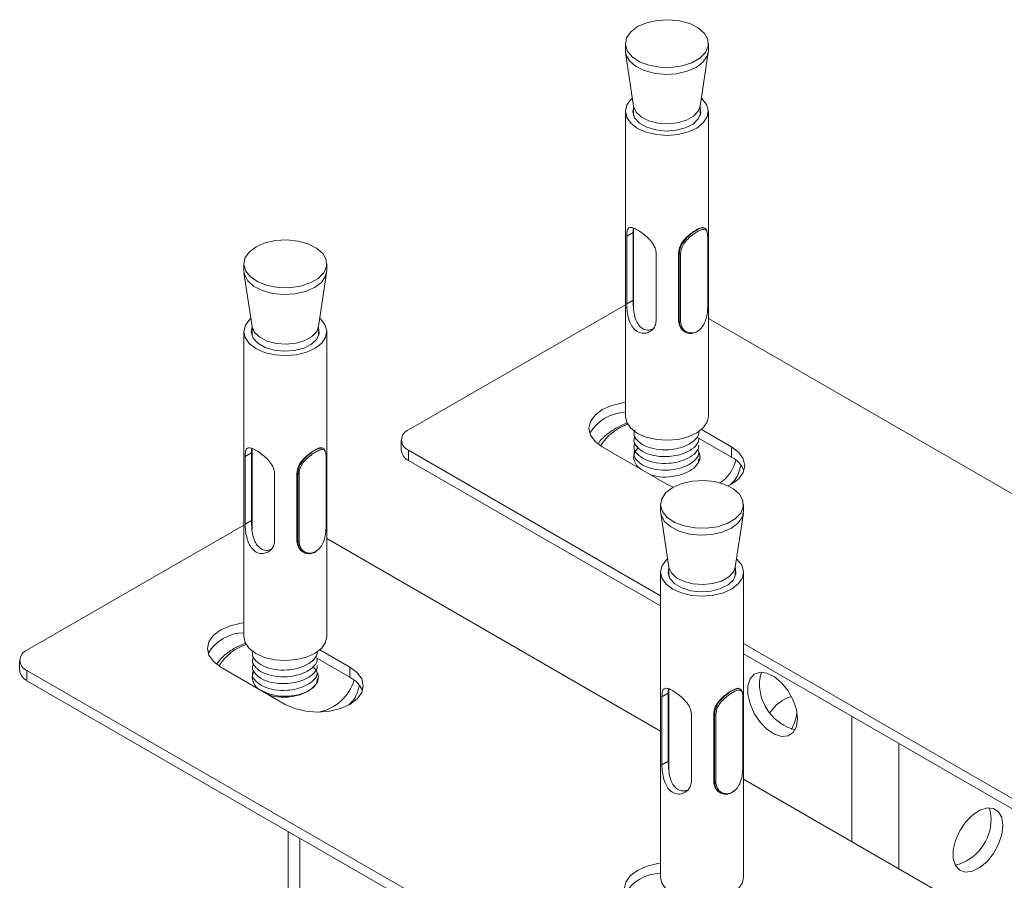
# Model space of a CAD drawing. Header units: millimetres. Extents: x 331 to 1422, y -285 to 997.
# Tile 5 of 11: x 610 to 729, y 213 to 317. Entities that reach past the tile are written whole.
import ezdxf

# ---------------------------------------------------------------- set-up
doc = ezdxf.new("R2010")
doc.units = ezdxf.units.MM

msp = doc.modelspace()

# ---------------------------------------------------------------- linework, layer by layer
at = {"color": 7, "linetype": 'Continuous', "lineweight": 15}
for p, q in [((683.24, 313.85), (683.24, 313.03)), ((693.24, 313.03), (693.24, 313.85)), ((683.26, 312.78), (684.24, 306.3)), ((692.24, 306.3), (693.22, 312.78)), ((692.46, 307.22), (692.37, 307.17)), ((684.24, 306.28), (684.24, 305.16)), ((692.24, 305.16), (692.24, 306.28)), ((683.24, 305.68), (683.24, 268.94)), ((693.24, 268.94), (693.24, 305.68)), ((683.41, 290.64), (684.17, 291.08)), ((683.41, 282.48), (683.41, 290.64)), ((684.17, 282.92), (684.17, 291.08)), ((684.24, 291.61), (684.24, 281.85)), ((692.82, 291.6), (692.76, 291.64)), ((693.17, 282.3), (693.17, 290.46)), ((686.94, 288.6), (686.94, 280.44)), ((689.65, 288.62), (689.64, 280.46)), ((689.65, 288.62), (689.74, 288.57)), ((689.74, 280.4), (689.74, 288.57)), ((637.28, 287.31), (637.28, 286.5)), ((647.28, 286.5), (647.28, 287.31)), ((637.29, 286.25), (638.27, 279.76)), ((646.28, 279.76), (647.26, 286.25)), ((683.24, 282.38), (657.12, 267.3)), ((683.41, 282.48), (684.17, 282.92)), ((646.5, 280.69), (646.41, 280.64)), ((689.64, 280.46), (689.74, 280.4)), ((733.44, 257.53), (693.24, 280.74)), ((637.28, 279.15), (637.28, 242.4)), ((638.28, 279.75), (638.28, 278.63)), ((646.28, 278.63), (646.28, 279.75)), ((647.28, 242.4), (647.28, 279.15)), ((690.37, 279.14), (690.43, 279.1)), ((696.02, 265.26), (692.41, 267.34)), ((656.25, 266.08), (656.25, 264.85)), ((696.02, 264.04), (691.84, 266.45)), ((637.45, 264.11), (638.21, 264.55)), ((638.21, 256.39), (638.21, 264.55)), ((638.28, 265.08), (638.28, 255.31)), ((646.86, 265.07), (646.8, 265.1)), ((657.12, 264.85), (687.48, 247.33)), ((657.12, 264.85), (657.12, 263.63)), ((680.46, 265.26), (688.24, 260.77)), ((684.24, 264.02), (684.37, 264.61)), ((684.37, 264.61), (684.75, 265.14)), ((696.02, 264.04), (696.02, 265.26)), ((637.45, 255.94), (637.45, 264.11)), ((647.21, 255.77), (647.21, 263.92)), ((657.12, 263.63), (687.48, 246.1)), ((640.98, 262.07), (640.98, 253.9)), ((643.68, 262.09), (643.68, 253.92)), ((643.68, 262.09), (643.78, 262.03)), ((643.78, 253.87), (643.78, 262.03)), ((688.24, 260.77), (689, 260.4)), ((687.48, 258.33), (687.48, 257.51)), ((697.48, 257.51), (697.48, 258.33)), ((637.45, 255.94), (638.21, 256.39)), ((687.5, 257.26), (688.48, 250.78)), ((696.48, 250.78), (697.46, 257.26)), ((637.28, 255.84), (611.16, 240.77)), ((643.68, 253.92), (643.78, 253.87)), ((687.48, 231), (647.28, 254.21)), ((644.41, 252.6), (644.47, 252.57)), ((696.71, 251.71), (696.61, 251.65)), ((688.48, 250.76), (688.48, 249.64)), ((696.48, 249.64), (696.48, 250.76)), ((687.48, 250.16), (687.48, 213.42)), ((697.48, 213.42), (697.48, 250.16)), ((650.05, 238.73), (646.45, 240.81)), ((697.48, 241.56), (737.74, 218.32)), ((650.05, 237.5), (645.87, 239.92)), ((697.48, 240.33), (737.74, 217.09)), ((610.28, 239.54), (610.28, 238.32)), ((634.5, 238.73), (642.28, 234.24)), ((650.05, 237.5), (650.05, 238.73)), ((611.16, 238.32), (691.77, 191.78)), ((611.16, 238.32), (611.16, 237.09)), ((611.16, 237.09), (691.77, 190.56)), ((688.48, 236.1), (688.48, 226.33)), ((697.07, 236.09), (697, 236.12)), ((687.65, 235.13), (688.41, 235.57)), ((687.65, 226.96), (687.65, 235.13)), ((688.41, 227.4), (688.41, 235.57)), ((697.42, 226.79), (697.42, 234.94)), ((691.19, 233.09), (691.19, 224.92)), ((693.89, 233.11), (693.89, 224.94)), ((693.89, 233.11), (693.98, 233.05)), ((693.98, 224.88), (693.98, 233.05)), ((687.65, 226.96), (688.41, 227.4)), ((693.89, 224.94), (693.98, 224.88)), ((723.59, 210.15), (697.48, 225.23)), ((694.61, 223.62), (694.68, 223.58)), ((642.63, 218.93), (642.63, -2.27)), ((644.04, 218.11), (644.04, -3.09))]:
    msp.add_line(p, q, dxfattribs=at)
at = {"color": 8, "linetype": 'Continuous', "lineweight": 15}
for p, q in [((710.51, 232.81), (710.51, 217.71)), ((716.17, 229.54), (716.17, 214.44))]:
    msp.add_line(p, q, dxfattribs=at)
at = {"color": 7, "linetype": 'Continuous', "lineweight": 15, "flags": 128}
for points in [[(684.94, 311.67), (686.08, 311.24), (687.38, 311), (688.74, 310.97), (690.06, 311.16), (691.25, 311.54), (692.22, 312.1), (692.89, 312.78), (693.21, 313.54), (693.17, 314.33), (692.76, 315.08), (692.01, 315.74), (690.99, 316.26), (689.76, 316.59), (688.42, 316.73), (687.06, 316.65), (685.8, 316.36), (684.71, 315.89), (683.88, 315.26), (683.38, 314.53), (683.24, 313.75), (683.47, 312.98), (684.05, 312.27), (684.94, 311.67)], [(693.24, 313.03), (693.09, 312.34), (692.59, 311.61), (691.77, 310.98), (690.68, 310.51), (689.41, 310.22), (688.06, 310.14), (686.72, 310.28), (685.49, 310.62), (684.46, 311.14), (683.72, 311.79), (683.31, 312.54), (683.24, 313.03)], [(692.46, 307.22), (693.02, 306.53), (693.23, 305.77), (693.1, 305.01), (692.63, 304.3), (691.85, 303.68), (690.82, 303.21), (689.6, 302.9), (688.29, 302.79), (686.98, 302.89), (685.75, 303.18), (684.7, 303.64), (683.9, 304.25), (683.4, 304.95), (683.24, 305.71), (683.43, 306.47), (683.95, 307.17), (684.09, 307.29)], [(692.24, 306.2), (692.25, 306.18), (692.32, 305.47), (692.03, 304.77), (691.39, 304.16), (690.46, 303.69), (689.34, 303.4), (688.11, 303.31), (686.9, 303.44), (685.81, 303.77), (684.94, 304.28), (684.36, 304.91), (684.14, 305.61), (684.25, 306.22)], [(692.24, 306.3), (692.02, 305.71), (691.45, 305.1), (690.6, 304.62), (689.53, 304.3), (688.35, 304.18), (687.17, 304.26), (686.07, 304.54), (685.17, 305), (684.54, 305.59), (684.24, 306.26), (684.24, 306.3)], [(638.98, 285.14), (640.12, 284.71), (641.42, 284.47), (642.78, 284.44), (644.1, 284.62), (645.29, 285.01), (646.25, 285.56), (646.92, 286.25), (647.25, 287.01), (647.2, 287.8), (646.8, 288.55), (646.05, 289.2), (645.03, 289.72), (643.8, 290.06), (642.46, 290.2), (641.1, 290.12), (639.83, 289.83), (638.75, 289.36), (637.92, 288.73), (637.42, 288), (637.28, 287.22), (637.51, 286.44), (638.09, 285.73), (638.98, 285.14)], [(693.17, 282.28), (693.17, 282.52), (693.17, 283.5), (693.17, 287.42), (693.17, 290.43)], [(689.89, 288.53), (689.89, 288.29), (689.89, 287.31), (689.89, 283.39), (689.89, 280.39)], [(647.28, 286.5), (647.13, 285.81), (646.63, 285.08), (645.8, 284.45), (644.72, 283.98), (643.45, 283.69), (642.1, 283.61), (640.75, 283.75), (639.53, 284.09), (638.5, 284.6), (637.76, 285.26), (637.35, 286.01), (637.28, 286.5)], [(646.5, 280.69), (647.06, 279.99), (647.27, 279.24), (647.14, 278.48), (646.67, 277.77), (645.89, 277.15), (644.85, 276.67), (643.64, 276.37), (642.33, 276.26), (641.02, 276.35), (639.79, 276.64), (638.74, 277.11), (637.94, 277.71), (637.44, 278.42), (637.28, 279.18), (637.47, 279.93), (637.99, 280.64), (638.12, 280.75)], [(646.28, 279.67), (646.28, 279.64), (646.36, 278.93), (646.06, 278.24), (645.43, 277.63), (644.5, 277.16), (643.38, 276.87), (642.15, 276.78), (640.94, 276.91), (639.85, 277.24), (638.97, 277.74), (638.4, 278.37), (638.18, 279.08), (638.28, 279.67)], [(646.28, 279.76), (646.06, 279.18), (645.49, 278.57), (644.63, 278.09), (643.57, 277.77), (642.39, 277.64), (641.2, 277.73), (640.11, 278.01), (639.21, 278.47), (638.58, 279.05), (638.28, 279.72), (638.27, 279.76)], [(683.24, 270.62), (682.92, 270.57), (681.6, 270.26), (680.46, 269.75), (679.59, 269.09), (679.04, 268.33), (678.85, 267.51), (679.04, 266.68), (679.59, 265.92), (680.46, 265.26)], [(693.24, 268.94), (693.1, 268.27), (692.63, 267.56), (691.85, 266.94), (690.82, 266.46), (689.6, 266.16), (688.29, 266.05), (686.98, 266.14), (685.75, 266.43), (684.7, 266.89), (683.9, 267.5), (683.4, 268.21), (683.24, 268.94)], [(691.94, 264.89), (692.17, 264.45), (692.24, 264.02)], [(695.63, 260.57), (696.02, 260.77), (696.89, 261.43), (697.44, 262.19), (697.63, 263.02), (697.44, 263.84), (696.89, 264.6), (696.02, 265.26)], [(647.2, 255.75), (647.2, 255.99), (647.2, 256.97), (647.2, 260.89), (647.2, 263.89)], [(692.1, 263.44), (691.62, 262.81), (691.56, 262.75)], [(643.93, 262), (643.93, 261.76), (643.93, 260.78), (643.93, 256.86), (643.93, 253.85)], [(689.19, 256.16), (690.32, 255.73), (691.62, 255.49), (692.98, 255.46), (694.31, 255.64), (695.49, 256.03), (696.46, 256.58), (697.13, 257.27), (697.45, 258.03), (697.41, 258.81), (697, 259.56), (696.26, 260.22), (695.23, 260.74), (694, 261.08), (692.66, 261.21), (691.31, 261.14), (690.04, 260.85), (688.95, 260.37), (688.13, 259.75), (687.62, 259.02), (687.48, 258.24), (687.71, 257.46), (688.29, 256.75), (689.19, 256.16)], [(697.48, 257.51), (697.34, 256.82), (696.83, 256.09), (696.01, 255.47), (694.92, 254.99), (693.65, 254.71), (692.3, 254.63), (690.96, 254.76), (689.73, 255.1), (688.71, 255.62), (687.96, 256.28), (687.55, 257.03), (687.48, 257.51)], [(696.71, 251.71), (697.26, 251.01), (697.48, 250.26), (697.35, 249.5), (696.87, 248.79), (696.09, 248.17), (695.06, 247.69), (693.84, 247.39), (692.53, 247.28), (691.22, 247.37), (690, 247.66), (688.94, 248.12), (688.14, 248.73), (687.64, 249.44), (687.48, 250.2), (687.67, 250.95), (688.2, 251.65), (688.33, 251.77)], [(696.48, 250.68), (696.49, 250.66), (696.56, 249.95), (696.27, 249.26), (695.63, 248.65), (694.71, 248.18), (693.58, 247.88), (692.36, 247.8), (691.14, 247.93), (690.05, 248.26), (689.18, 248.76), (688.6, 249.39), (688.38, 250.09), (688.48, 250.68)], [(696.48, 250.78), (696.26, 250.2), (695.69, 249.59), (694.84, 249.1), (693.78, 248.79), (692.6, 248.66), (691.41, 248.75), (690.31, 249.03), (689.41, 249.48), (688.78, 250.07), (688.48, 250.74), (688.48, 250.78)], [(637.28, 244.08), (636.96, 244.04), (635.64, 243.72), (634.5, 243.22), (633.62, 242.56), (633.07, 241.79), (632.89, 240.97), (633.07, 240.15), (633.62, 239.39), (634.5, 238.73)], [(647.28, 242.4), (647.14, 241.74), (646.67, 241.02), (645.89, 240.41), (644.85, 239.93), (643.64, 239.63), (642.33, 239.52), (641.02, 239.61), (639.79, 239.9), (638.74, 240.36), (637.94, 240.97), (637.44, 241.68), (637.28, 242.4)], [(645.6, 238.79), (646.05, 238.27), (646.27, 237.59), (646.14, 236.91), (645.66, 236.27), (644.88, 235.75), (643.88, 235.39), (642.72, 235.21), (641.53, 235.23), (640.41, 235.46), (639.48, 235.85)], [(642.28, 234.24), (643.41, 233.73), (644.74, 233.42), (646.16, 233.31), (647.59, 233.42), (648.91, 233.73), (650.05, 234.24), (650.93, 234.9), (651.48, 235.66), (651.66, 236.48), (651.48, 237.3), (650.93, 238.07), (650.05, 238.73)], [(638.28, 237.48), (638.41, 238.08), (638.48, 238.22)], [(646.16, 238.03), (646.21, 237.91), (646.28, 237.48)], [(703.97, 232.5), (703.84, 231.56), (703.45, 230.85), (702.84, 230.44), (702.06, 230.37), (701.19, 230.65), (700.3, 231.24), (699.46, 232.1), (698.76, 233.15), (698.26, 234.29), (697.99, 235.43), (697.99, 236.47), (698.26, 237.3), (698.76, 237.87), (699.46, 238.11), (700.3, 238.01), (701.19, 237.57), (702.06, 236.83), (702.84, 235.87), (703.45, 234.76), (703.84, 233.6), (703.97, 232.5)], [(699.37, 236.79), (699.51, 237.73), (699.67, 238.12)], [(697.41, 226.76), (697.41, 227.01), (697.41, 227.99), (697.41, 231.91), (697.41, 234.91)], [(694.14, 233.02), (694.14, 232.77), (694.14, 231.79), (694.14, 227.87), (694.14, 224.87)], [(728.72, 219.64), (728.59, 220.59), (728.2, 221.29), (727.59, 221.7), (726.81, 221.77), (725.94, 221.5), (725.05, 220.9), (724.21, 220.04), (723.51, 218.99), (723.01, 217.85), (722.74, 216.71), (722.74, 215.67), (723.01, 214.84), (723.51, 214.27), (724.21, 214.03), (725.05, 214.14), (725.94, 214.57), (726.81, 215.31), (727.59, 216.27), (728.2, 217.38), (728.59, 218.54), (728.72, 219.64)], [(727.31, 220.46), (727.17, 221.4), (727.01, 221.78)], [(687.48, 215.1), (687.17, 215.06), (685.84, 214.74), (684.7, 214.24), (683.83, 213.58), (683.28, 212.81), (683.09, 211.99), (683.28, 211.17), (683.83, 210.4), (684.7, 209.75)], [(697.48, 213.42), (697.35, 212.75), (696.87, 212.04), (696.09, 211.42), (695.06, 210.95), (693.84, 210.64), (692.53, 210.53), (691.22, 210.63), (690, 210.91), (688.94, 211.38), (688.14, 211.99), (687.64, 212.69), (687.48, 213.42)]]:
    msp.add_lwpolyline(points, dxfattribs=at)
at = {"color": 7, "linetype": 'Continuous', "lineweight": 15}
for centre, radius, start, end in [((683.26, 264.43), 4.96, 90.2385, 150.218), ((657.59, 266.08), 1.31, 110.7833, 249.2166), ((657.75, 265), 1.51, 185.6951, 245.6251), ((690.77, 264.04), 1.46, 335.7142, 36.8737), ((686.18, 264.2), 1.95, 184.7512, 245.7189), ((694.69, 261.3), 3.04, 21.2526, 64.1856), ((637.3, 237.9), 4.96, 90.2386, 150.2179), ((611.63, 239.54), 1.31, 110.7834, 249.2166), ((611.79, 238.47), 1.51, 185.6947, 245.6254), ((640.22, 237.66), 1.95, 184.7511, 245.7189), ((648.73, 234.77), 3.04, 21.2529, 64.1853), ((705.17, 236.77), 5.79, 179.8372, 255.0861), ((704.6, 230.73), 4.67, 107.0174, 147.9024), ((697.5, 234.29), 6.5, 331.9113, 350.4576), ((721.51, 220.44), 5.79, 284.9139, 0.1628), ((687.5, 208.91), 4.96, 90.2388, 150.2178)]:
    msp.add_arc(centre, radius, start, end, dxfattribs=at)
at = {"color": 8, "linetype": 'Continuous', "lineweight": 15}
for centre, radius, start, end in [((685.54, 262.1), 6.23, 109.0022, 148.1384), ((692.34, 264.59), 4.3, 301.8566, 347.7557), ((639.58, 235.57), 6.23, 109.0022, 148.1384), ((645.21, 238.82), 5.63, 281.7704, 342.6856)]:
    msp.add_arc(centre, radius, start, end, dxfattribs=at)
at = {"color": 7, "linetype": 'Continuous', "lineweight": 15}
for points, knots in [([(683.41, 290.64), (683.41, 290.84), (683.43, 291.23), (683.55, 291.58), (683.8, 291.73), (684.22, 291.65), (684.78, 291.36), (685.39, 290.94), (686, 290.42), (686.55, 289.8), (686.89, 289.16), (686.93, 288.76), (686.94, 288.6)], [0, 0, 0, 0, 0.097908, 0.195491, 0.301139, 0.413783, 0.518333, 0.613847, 0.710752, 0.816857, 0.929559, 1, 1, 1, 1]), ([(684.17, 291.08), (684.17, 291.29), (684.17, 291.5), (684.19, 291.62), (684.2, 291.62)], [0, 0, 0, 0, 0.9558426, 1, 1, 1, 1]), ([(692.76, 291.63), (692.71, 291.66), (692.61, 291.7), (692.39, 291.67), (692.1, 291.57), (691.77, 291.4), (691.41, 291.17), (691.03, 290.89), (690.66, 290.56), (690.32, 290.21), (690.03, 289.83), (689.73, 289.3), (689.68, 288.89), (689.65, 288.62)], [0, 0, 0, 0, 0.074865, 0.15945, 0.243702, 0.327989, 0.412502, 0.496482, 0.580937, 0.66524, 0.749444, 0.833881, 1, 1, 1, 1]), ([(689.74, 288.57), (689.78, 288.88), (689.86, 289.43), (690.37, 290.18), (690.94, 290.77), (691.56, 291.23), (692.12, 291.55), (692.56, 291.69), (692.87, 291.61), (693.03, 291.44), (693.05, 291.22), (693.06, 291.19)], [0, 0, 0, 0, 0.164306, 0.28409, 0.403886, 0.521967, 0.634499, 0.746615, 0.858878, 0.978979, 1, 1, 1, 1]), ([(693.17, 290.43), (693.16, 290.51), (693.15, 290.78), (693.1, 291.2), (692.93, 291.45), (692.63, 291.5), (692.21, 291.36), (691.68, 291.06), (691.08, 290.62), (690.51, 290.06), (690.01, 289.36), (689.94, 288.84), (689.89, 288.53)], [0, 0, 0, 0, 0.0469043, 0.1439149, 0.2476009, 0.3457369, 0.4443647, 0.5438466, 0.6478166, 0.7524607, 0.8562093, 1, 1, 1, 1]), ([(693.17, 290.43), (693.17, 290.43), (693.17, 290.43), (693.17, 290.44), (693.17, 290.45), (693.17, 290.46)], [0, 0, 0, 0, 0.148938, 0.306382, 1, 1, 1, 1]), ([(689.74, 288.57), (689.75, 288.56), (689.77, 288.55), (689.81, 288.54), (689.85, 288.53), (689.88, 288.53), (689.89, 288.53)], [0, 0, 0, 0, 0.2495256, 0.499319, 0.7085893, 1, 1, 1, 1]), ([(686.94, 280.44), (686.92, 280.23), (686.86, 279.81), (686.46, 279.31), (685.9, 278.97), (685.23, 278.9), (684.6, 279.15), (684.11, 279.64), (683.75, 280.31), (683.52, 281.12), (683.42, 281.9), (683.41, 282.32), (683.41, 282.48)], [0, 0, 0, 0, 0.097908, 0.19549, 0.301139, 0.413782, 0.518333, 0.613847, 0.710752, 0.816856, 0.929559, 1, 1, 1, 1]), ([(686.5, 279.42), (686.31, 279.37), (685.89, 279.26), (685.28, 279.49), (684.8, 279.95), (684.47, 280.58), (684.27, 281.38), (684.18, 282.23), (684.17, 282.71), (684.17, 282.92)], [0, 0, 0, 0, 0.136091, 0.287922, 0.420427, 0.553659, 0.703194, 0.870646, 1, 1, 1, 1]), ([(689.89, 280.39), (689.91, 280.29), (689.95, 280.01), (690.08, 279.54), (690.51, 279.15), (691.04, 278.96), (691.62, 279.01), (692.16, 279.31), (692.61, 279.84), (692.92, 280.53), (693.13, 281.41), (693.15, 281.96), (693.17, 282.28)], [0, 0, 0, 0, 0.046908, 0.1439192, 0.247604, 0.3457394, 0.4443671, 0.5438496, 0.6478207, 0.7524646, 0.8562133, 1, 1, 1, 1]), ([(689.64, 280.46), (689.68, 280.19), (689.74, 279.8), (690.03, 279.39), (690.23, 279.2), (690.36, 279.15), (690.37, 279.14)], [0, 0, 0, 0, 0.486314, 0.729768, 0.97268, 1, 1, 1, 1]), ([(689.74, 280.4), (689.75, 280.39), (689.78, 280.38), (689.83, 280.38), (689.87, 280.38), (689.89, 280.38), (689.89, 280.39), (689.89, 280.39)], [0, 0, 0, 0, 0.303372, 0.606731, 0.910458, 0.956417, 1, 1, 1, 1]), ([(692.04, 279.29), (692.04, 279.29), (691.89, 279.11), (691.49, 278.96), (690.91, 278.89), (690.36, 279.1), (689.93, 279.52), (689.79, 280.01), (689.75, 280.31), (689.74, 280.4)], [0, 0, 0, 0, 0.001323, 0.182041, 0.362092, 0.542375, 0.735247, 0.914743, 1, 1, 1, 1]), ([(683.53, 268.15), (683.44, 268.12), (682.85, 267.93), (681.91, 267.43), (680.81, 266.64), (680.19, 266.02), (679.99, 265.66), (679.98, 265.65)], [0, 0, 0, 0, 0.057357, 0.366401, 0.676946, 0.987895, 1, 1, 1, 1]), ([(684.4, 267.33), (684.34, 267.17), (684.18, 266.73), (684.61, 266.01), (685.55, 265.33), (686.93, 264.92), (688.36, 264.86), (689.61, 265.06), (690.54, 265.38), (691.41, 265.88), (692.03, 266.47), (692.09, 266.96), (692.11, 267.14)], [0, 0, 0, 0, 0.071579, 0.194362, 0.317146, 0.439929, 0.562713, 0.651129, 0.740935, 0.809129, 0.931912, 1, 1, 1, 1]), ([(684.4, 266.51), (684.34, 266.35), (684.18, 265.91), (684.61, 265.19), (685.55, 264.51), (686.93, 264.11), (688.36, 264.05), (689.61, 264.24), (690.54, 264.56), (691.4, 265.06), (692.02, 265.64), (692.08, 266.12), (692.1, 266.29)], [0, 0, 0, 0, 0.071931, 0.19532, 0.318708, 0.442097, 0.565486, 0.654337, 0.744586, 0.813115, 0.936504, 1, 1, 1, 1]), ([(684.4, 265.7), (684.34, 265.54), (684.18, 265.1), (684.61, 264.37), (685.55, 263.7), (686.93, 263.29), (688.36, 263.23), (689.61, 263.42), (690.54, 263.75), (691.4, 264.25), (692.02, 264.83), (692.08, 265.31), (692.1, 265.47)], [0, 0, 0, 0, 0.071931, 0.19532, 0.318708, 0.442097, 0.565486, 0.654337, 0.744586, 0.813115, 0.936504, 1, 1, 1, 1]), ([(637.45, 264.11), (637.45, 264.31), (637.47, 264.7), (637.59, 265.05), (637.84, 265.2), (638.25, 265.12), (638.82, 264.83), (639.43, 264.41), (640.04, 263.89), (640.59, 263.26), (640.93, 262.63), (640.97, 262.22), (640.98, 262.07)], [0, 0, 0, 0, 0.097908, 0.19549, 0.301139, 0.413783, 0.518333, 0.613847, 0.710752, 0.816857, 0.929559, 1, 1, 1, 1]), ([(638.21, 264.55), (638.21, 264.76), (638.21, 264.97), (638.23, 265.08), (638.23, 265.09)], [0, 0, 0, 0, 0.9558426, 1, 1, 1, 1]), ([(646.8, 265.1), (646.75, 265.12), (646.65, 265.17), (646.42, 265.14), (646.14, 265.04), (645.81, 264.86), (645.45, 264.63), (645.07, 264.35), (644.69, 264.03), (644.35, 263.68), (644.06, 263.3), (643.77, 262.77), (643.72, 262.36), (643.68, 262.09)], [0, 0, 0, 0, 0.0748654, 0.1594499, 0.2437015, 0.3279892, 0.4125013, 0.4964822, 0.5809367, 0.6652398, 0.7494444, 0.8338809, 1, 1, 1, 1]), ([(643.78, 262.03), (643.82, 262.35), (643.89, 262.89), (644.41, 263.65), (644.98, 264.24), (645.6, 264.7), (646.15, 265.02), (646.6, 265.16), (646.91, 265.08), (647.06, 264.9), (647.09, 264.69), (647.1, 264.66)], [0, 0, 0, 0, 0.164306, 0.28409, 0.403885, 0.521967, 0.634499, 0.746615, 0.858878, 0.978979, 1, 1, 1, 1]), ([(647.2, 263.89), (647.2, 263.98), (647.19, 264.25), (647.14, 264.67), (646.97, 264.92), (646.67, 264.97), (646.25, 264.83), (645.71, 264.52), (645.11, 264.08), (644.55, 263.53), (644.05, 262.83), (643.97, 262.3), (643.93, 262)], [0, 0, 0, 0, 0.046904, 0.143915, 0.247601, 0.345737, 0.444365, 0.543847, 0.647817, 0.752461, 0.856209, 1, 1, 1, 1]), ([(684.4, 264.88), (684.34, 264.72), (684.18, 264.28), (684.61, 263.56), (685.55, 262.88), (686.93, 262.47), (688.36, 262.41), (689.61, 262.61), (690.54, 262.93), (691.4, 263.43), (692.02, 264.01), (692.08, 264.49), (692.1, 264.65)], [0, 0, 0, 0, 0.071931, 0.19532, 0.318708, 0.442097, 0.565486, 0.654337, 0.744586, 0.813115, 0.936504, 1, 1, 1, 1]), ([(647.2, 263.89), (647.21, 263.9), (647.21, 263.9), (647.21, 263.91), (647.21, 263.92), (647.21, 263.92)], [0, 0, 0, 0, 0.148938, 0.306366, 1, 1, 1, 1]), ([(686.22, 261.93), (686.46, 261.85), (687.14, 261.62), (688.37, 261.6), (689.61, 261.79), (690.54, 262.11), (691.4, 262.61), (692.02, 263.19), (692.08, 263.67), (692.1, 263.84)], [0, 0, 0, 0, 0.108979, 0.306042, 0.447946, 0.592081, 0.701529, 0.898591, 1, 1, 1, 1]), ([(695.91, 260.75), (696, 260.83), (696.41, 261.19), (696.87, 261.95), (697.06, 262.67), (697.15, 263.02)], [0, 0, 0, 0, 0.117484, 0.564656, 1, 1, 1, 1]), ([(643.78, 262.03), (643.79, 262.03), (643.81, 262.02), (643.85, 262.01), (643.89, 262), (643.92, 262), (643.93, 262)], [0, 0, 0, 0, 0.2495256, 0.499319, 0.7085893, 1, 1, 1, 1]), ([(640.54, 252.88), (640.34, 252.83), (639.93, 252.73), (639.32, 252.96), (638.84, 253.42), (638.51, 254.05), (638.3, 254.84), (638.22, 255.69), (638.21, 256.18), (638.21, 256.39)], [0, 0, 0, 0, 0.1360914, 0.2879216, 0.4204265, 0.5536585, 0.7031946, 0.8706457, 1, 1, 1, 1]), ([(640.98, 253.9), (640.95, 253.69), (640.9, 253.28), (640.5, 252.77), (639.94, 252.44), (639.26, 252.37), (638.64, 252.62), (638.14, 253.11), (637.79, 253.78), (637.56, 254.59), (637.46, 255.37), (637.45, 255.78), (637.45, 255.94)], [0, 0, 0, 0, 0.097908, 0.19549, 0.301139, 0.413782, 0.518333, 0.613847, 0.710752, 0.816857, 0.929559, 1, 1, 1, 1]), ([(643.93, 253.85), (643.94, 253.76), (643.98, 253.48), (644.12, 253.01), (644.54, 252.61), (645.08, 252.42), (645.66, 252.48), (646.2, 252.78), (646.65, 253.3), (646.96, 254), (647.17, 254.88), (647.19, 255.43), (647.2, 255.75)], [0, 0, 0, 0, 0.046908, 0.1439192, 0.247604, 0.3457394, 0.4443671, 0.5438494, 0.6478205, 0.7524647, 0.8562133, 1, 1, 1, 1]), ([(643.68, 253.92), (643.72, 253.66), (643.77, 253.26), (644.07, 252.85), (644.27, 252.67), (644.4, 252.61), (644.41, 252.61)], [0, 0, 0, 0, 0.486314, 0.729767, 0.972679, 1, 1, 1, 1]), ([(643.78, 253.87), (643.79, 253.86), (643.82, 253.85), (643.87, 253.84), (643.9, 253.85), (643.93, 253.85), (643.93, 253.85), (643.93, 253.85)], [0, 0, 0, 0, 0.3033714, 0.6067302, 0.9104486, 0.9564173, 1, 1, 1, 1]), ([(646.09, 252.77), (646.09, 252.76), (645.94, 252.58), (645.53, 252.42), (644.95, 252.35), (644.4, 252.56), (643.97, 252.98), (643.83, 253.48), (643.79, 253.77), (643.78, 253.87)], [0, 0, 0, 0, 0.006418, 0.186213, 0.365345, 0.544709, 0.736597, 0.915177, 1, 1, 1, 1]), ([(637.57, 241.61), (637.41, 241.55), (636.75, 241.33), (635.77, 240.78), (634.71, 240.01), (634.25, 239.4), (634.03, 239.11)], [0, 0, 0, 0, 0.103417, 0.412589, 0.723237, 1, 1, 1, 1]), ([(638.4, 240.67), (638.36, 240.55), (638.23, 240.15), (638.65, 239.47), (639.59, 238.8), (640.97, 238.39), (642.4, 238.33), (643.65, 238.52), (644.58, 238.85), (645.44, 239.35), (646.06, 239.93), (646.12, 240.41), (646.14, 240.57)], [0, 0, 0, 0, 0.0533887, 0.1792426, 0.3050965, 0.4309502, 0.556804, 0.6474311, 0.7394825, 0.8093815, 0.9352354, 1, 1, 1, 1]), ([(638.44, 239.98), (638.38, 239.82), (638.22, 239.38), (638.64, 238.66), (639.59, 237.98), (640.97, 237.57), (642.4, 237.51), (643.65, 237.71), (644.58, 238.03), (645.44, 238.53), (646.06, 239.11), (646.12, 239.59), (646.14, 239.75)], [0, 0, 0, 0, 0.071931, 0.19532, 0.318709, 0.442097, 0.565486, 0.654337, 0.744586, 0.813115, 0.936504, 1, 1, 1, 1]), ([(638.44, 239.16), (638.38, 239), (638.22, 238.56), (638.64, 237.84), (639.59, 237.16), (640.97, 236.76), (642.4, 236.7), (643.65, 236.89), (644.58, 237.21), (645.44, 237.71), (646.06, 238.29), (646.12, 238.77), (646.14, 238.94)], [0, 0, 0, 0, 0.071931, 0.19532, 0.318709, 0.442097, 0.565486, 0.654337, 0.744586, 0.813115, 0.936504, 1, 1, 1, 1]), ([(638.44, 238.35), (638.38, 238.19), (638.22, 237.75), (638.64, 237.02), (639.59, 236.35), (640.97, 235.94), (642.4, 235.88), (643.65, 236.07), (644.58, 236.4), (645.44, 236.9), (646.04, 237.45), (646.1, 237.89), (646.12, 238.02)], [0, 0, 0, 0, 0.072851, 0.197818, 0.322784, 0.447751, 0.572717, 0.662705, 0.754108, 0.823514, 0.948481, 1, 1, 1, 1]), ([(640.26, 235.4), (640.5, 235.32), (641.18, 235.09), (642.41, 235.07), (643.65, 235.26), (644.58, 235.58), (645.44, 236.08), (646.06, 236.66), (646.12, 237.15), (646.14, 237.31)], [0, 0, 0, 0, 0.108761, 0.305428, 0.447048, 0.590894, 0.700122, 0.89679, 1, 1, 1, 1]), ([(649.93, 234.21), (650.07, 234.34), (650.51, 234.75), (650.97, 235.53), (651.11, 236.21), (651.17, 236.52)], [0, 0, 0, 0, 0.1875631, 0.6264367, 1, 1, 1, 1]), ([(687.65, 235.13), (687.66, 235.33), (687.67, 235.72), (687.8, 236.06), (688.04, 236.22), (688.46, 236.14), (689.02, 235.85), (689.63, 235.43), (690.24, 234.9), (690.79, 234.28), (691.14, 233.64), (691.17, 233.24), (691.19, 233.09)], [0, 0, 0, 0, 0.097908, 0.19549, 0.301139, 0.413783, 0.518333, 0.613847, 0.710752, 0.816857, 0.929559, 1, 1, 1, 1]), ([(688.41, 235.57), (688.41, 235.77), (688.41, 235.99), (688.44, 236.1), (688.44, 236.11)], [0, 0, 0, 0, 0.955843, 1, 1, 1, 1]), ([(697, 236.12), (696.95, 236.14), (696.85, 236.19), (696.63, 236.16), (696.35, 236.05), (696.01, 235.88), (695.65, 235.65), (695.27, 235.37), (694.9, 235.05), (694.56, 234.69), (694.27, 234.31), (693.97, 233.78), (693.92, 233.38), (693.89, 233.11)], [0, 0, 0, 0, 0.074865, 0.15945, 0.243701, 0.327989, 0.412501, 0.496482, 0.580937, 0.66524, 0.749445, 0.833881, 1, 1, 1, 1]), ([(693.98, 233.05), (694.03, 233.37), (694.1, 233.91), (694.61, 234.66), (695.18, 235.25), (695.8, 235.72), (696.36, 236.03), (696.8, 236.17), (697.11, 236.09), (697.27, 235.92), (697.3, 235.71), (697.3, 235.68)], [0, 0, 0, 0, 0.164306, 0.28409, 0.403885, 0.521967, 0.634499, 0.746615, 0.858878, 0.978979, 1, 1, 1, 1]), ([(697.41, 234.91), (697.4, 235), (697.39, 235.27), (697.35, 235.69), (697.17, 235.94), (696.87, 235.99), (696.45, 235.84), (695.92, 235.54), (695.32, 235.1), (694.76, 234.55), (694.25, 233.84), (694.18, 233.32), (694.14, 233.02)], [0, 0, 0, 0, 0.046904, 0.143915, 0.247601, 0.345737, 0.444365, 0.543847, 0.647817, 0.752461, 0.856209, 1, 1, 1, 1]), ([(697.41, 234.91), (697.41, 234.91), (697.41, 234.92), (697.42, 234.93), (697.42, 234.93), (697.42, 234.94)], [0, 0, 0, 0, 0.1489532, 0.3063788, 1, 1, 1, 1]), ([(693.98, 233.05), (693.99, 233.04), (694.01, 233.03), (694.05, 233.02), (694.09, 233.02), (694.12, 233.02), (694.14, 233.02)], [0, 0, 0, 0, 0.249534, 0.499325, 0.708593, 1, 1, 1, 1]), ([(691.19, 224.92), (691.16, 224.71), (691.1, 224.3), (690.71, 223.79), (690.14, 223.46), (689.47, 223.39), (688.84, 223.64), (688.35, 224.13), (687.99, 224.8), (687.76, 225.61), (687.66, 226.38), (687.65, 226.8), (687.65, 226.96)], [0, 0, 0, 0, 0.097908, 0.19549, 0.301139, 0.413783, 0.518333, 0.613847, 0.710752, 0.816857, 0.929559, 1, 1, 1, 1]), ([(690.75, 223.9), (690.55, 223.85), (690.13, 223.75), (689.53, 223.97), (689.05, 224.43), (688.71, 225.07), (688.51, 225.86), (688.42, 226.71), (688.42, 227.19), (688.41, 227.4)], [0, 0, 0, 0, 0.136091, 0.287921, 0.420426, 0.553658, 0.703194, 0.870646, 1, 1, 1, 1]), ([(694.14, 224.87), (694.15, 224.78), (694.19, 224.5), (694.32, 224.03), (694.75, 223.63), (695.29, 223.44), (695.86, 223.49), (696.41, 223.79), (696.86, 224.32), (697.17, 225.02), (697.37, 225.89), (697.4, 226.44), (697.41, 226.76)], [0, 0, 0, 0, 0.046908, 0.143919, 0.247604, 0.345739, 0.444367, 0.543849, 0.647821, 0.752465, 0.856213, 1, 1, 1, 1]), ([(693.89, 224.94), (693.92, 224.68), (693.98, 224.28), (694.28, 223.87), (694.48, 223.69), (694.6, 223.63), (694.61, 223.62)], [0, 0, 0, 0, 0.486314, 0.729767, 0.972679, 1, 1, 1, 1]), ([(693.98, 224.88), (694, 224.88), (694.02, 224.87), (694.07, 224.86), (694.11, 224.86), (694.13, 224.87), (694.13, 224.87), (694.14, 224.87)], [0, 0, 0, 0, 0.303379, 0.606735, 0.91045, 0.956418, 1, 1, 1, 1]), ([(696.36, 223.86), (696.34, 223.83), (696.16, 223.62), (695.74, 223.44), (695.15, 223.37), (694.6, 223.58), (694.17, 224), (694.04, 224.49), (694, 224.79), (693.98, 224.88)], [0, 0, 0, 0, 0.030635, 0.206048, 0.380814, 0.555806, 0.743017, 0.917245, 1, 1, 1, 1])]:
    msp.add_open_spline(points, degree=3, knots=knots, dxfattribs=at)

doc.saveas('drawing.dxf')
